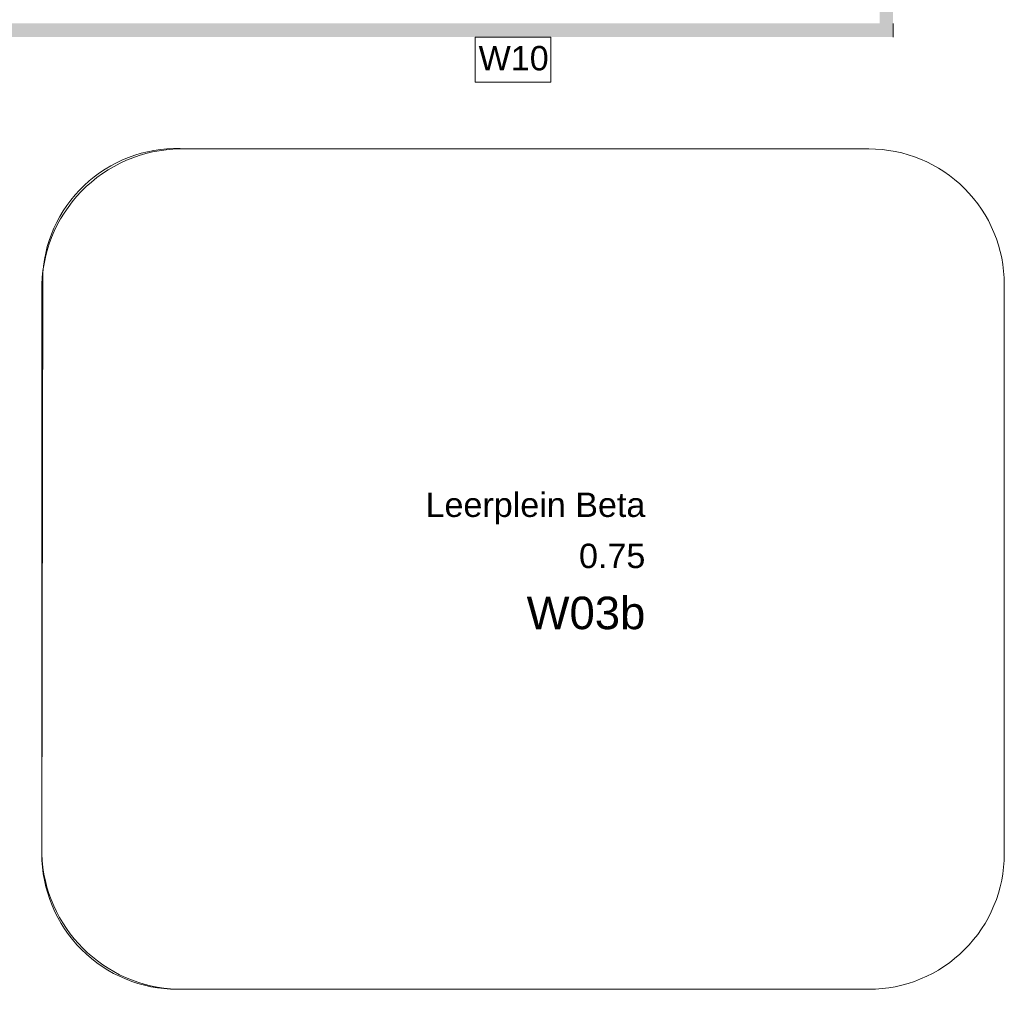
# Model space of a CAD drawing. Header units: millimetres. Extents: x -850 to 154668, y -80411 to 71019.
# Tile 224 of 236: x 81447 to 88710, y 9950 to 17103. Entities that reach past the tile are written whole.
import ezdxf
from ezdxf.enums import TextEntityAlignment as Align

# ---------------------------------------------------------------- set-up
doc = ezdxf.new("R2010")
doc.units = ezdxf.units.MM
doc.header["$MEASUREMENT"] = 0
for name, color, linetype in [('New_Info Wandafwerking aanduiding', 7, 'Continuous'), ('New_Info Wandafwerking aanduiding Doorsnede-arcering', 7, 'Continuous'), ('New_Z Ruimtefuncties', 7, 'Continuous'), ('New_Z Ruimtefuncties Zone omranding', 7, 'Continuous'), ('New_Z Ruimtefuncties Zone tekst', 7, 'Continuous')]:
    doc.layers.add(name, color=color, linetype=linetype)
doc.styles.add('GENERATED_STYLE_1', font='arial.ttf')
doc.styles.add('GENERATED_STYLE_2', font='arial.ttf')

# ---------------------------------------------------------------- blocks, each defined once
blk = doc.blocks.new('Leerplein Beta_0.75_19_1', base_point=(85268.8, 13090.1))
at = {"layer": 'New_Z Ruimtefuncties Zone tekst', "color": 2, "lineweight": 0}
for tag, height, style, p in [('DUMMY_938', 180, 'GENERATED_STYLE_1', (86062, 13655.9)), ('ROOM_NAME', 180, 'GENERATED_STYLE_1', (86062, 13614.7)), ('ROOM_NUMBER', 180, 'GENERATED_STYLE_1', (86062, 13237.6)), ('DUMMY_939', 180, 'GENERATED_STYLE_1', (86062, 13278.7)), ('stWallCovering', 240, 'GENERATED_STYLE_2', (86062, 12846.7))]:
    blk.add_attdef(tag, text='', height=height, dxfattribs=dict(at, style=style)).set_placement(p, align=Align.TOP_RIGHT)
at = {"layer": 'New_Z Ruimtefuncties Zone tekst', "color": 2, "lineweight": 0, "style": 'GENERATED_STYLE_2'}
blk.add_attdef('DUMMY_940', text='', height=240, dxfattribs=at).set_placement((84475.6, 12901.6), align=Align.TOP_LEFT)
blk = doc.blocks.new('Wall_723_1', base_point=(77760, 17075.3))
at = {"layer": 'New_Info Wandafwerking aanduiding Doorsnede-arcering', "linetype": 'Continuous', "lineweight": 0}
for points in [[(87789.4, 17075.3), (77760, 17075.3), (77760, 16975.3), (87789.4, 16975.3)], [(87789.4, 17075.3), (87789.4, 16975.3), (87889.4, 16975.3)], [(87889.4, 17075.3), (87789.4, 17075.3), (87889.4, 16975.3)]]:
    blk.add_hatch(color=1, dxfattribs=at).paths.add_polyline_path(points)
at = {"layer": 'New_Info Wandafwerking aanduiding', "color": 9, "linetype": 'Continuous', "lineweight": 0, "flags": 128}
blk.add_lwpolyline([(87889.4, 16975.3), (87889.4, 17075.3)], dxfattribs=at)
blk = doc.blocks.new('Wall_724_1', base_point=(87789.4, 17075.3))
at = {"layer": 'New_Info Wandafwerking aanduiding Doorsnede-arcering', "linetype": 'Continuous', "lineweight": 0}
blk.add_hatch(color=1, dxfattribs=at).paths.add_polyline_path([(87889.4, 17075.3), (87889.4, 26125), (87789.4, 26125), (87789.4, 17075.3)])
at = {"layer": 'New_Info Wandafwerking aanduiding', "color": 9, "linetype": 'Continuous', "lineweight": 0, "flags": 128}
blk.add_lwpolyline([(87789.4, 26125), (87889.4, 26125)], dxfattribs=at)

msp = doc.modelspace()

# ---------------------------------------------------------------- linework, layer by layer
at = {"layer": 'New_Info Wandafwerking aanduiding', "color": 9, "linetype": 'Continuous', "lineweight": 0, "flags": 128}
msp.add_lwpolyline([(84807.1, 16975.3), (85364, 16975.3), (85364, 16642.4), (84807.1, 16642.4)], close=True, dxfattribs=at)
at = {"layer": 'New_Z Ruimtefuncties Zone omranding', "color": 41, "linetype": 'Continuous', "lineweight": 0, "true_color": 0xe1e196, "flags": 128}
msp.add_lwpolyline([(82680, 16150, 0.414214), (81616.6, 15236.7), (81610, 10950, 0.414214), (82610, 9950), (87710, 9950, 0.414214), (88710, 10950), (88710, 15150, 0.414214), (87710, 16150), (84960, 16150)], format="xyb", close=True, dxfattribs=at)
at = {"layer": 'New_Z Ruimtefuncties Zone omranding', "color": 41, "linetype": 'Continuous', "lineweight": 0, "true_color": 0xffeeaa, "flags": 128}
msp.add_lwpolyline([(81610, 15150, -0.414214), (82680, 16150), (87710, 16150, -0.414214), (88710, 15150), (88710, 10950, -0.414214), (87710, 9950), (82610, 9950, -0.394548), (81610, 10950)], format="xyb", close=True, dxfattribs=at)

# ---------------------------------------------------------------- block references
at = {"layer": 'New_Info Wandafwerking aanduiding', "color": 1, "lineweight": 0}
for name, p in [('Wall_724_1', (87789.4, 17075.3)), ('Wall_723_1', (77760, 17075.3))]:
    msp.add_blockref(name, p, dxfattribs=at)
at = {"layer": 'New_Z Ruimtefuncties', "color": 2, "linetype": 'Continuous', "lineweight": 0}
msp.add_blockref('Leerplein Beta_0.75_19_1', (85268.8, 13090.1), dxfattribs=at).add_auto_attribs({'ROOM_NAME': 'Leerplein Beta', 'ROOM_NUMBER': '0.75', 'stWallCovering': 'W03b'})

# ---------------------------------------------------------------- texts
at = {"layer": 'New_Info Wandafwerking aanduiding', "color": 2, "linetype": 'Continuous', "lineweight": 0, "insert": (84832.1, 16909.2), "char_height": 180, "attachment_point": 1, "style": 'GENERATED_STYLE_1'}
msp.add_mtext('\\A1;{\\pql;\\fArial|b0|i0|c0|p38;W10}', dxfattribs=at)

doc.saveas('drawing.dxf')
